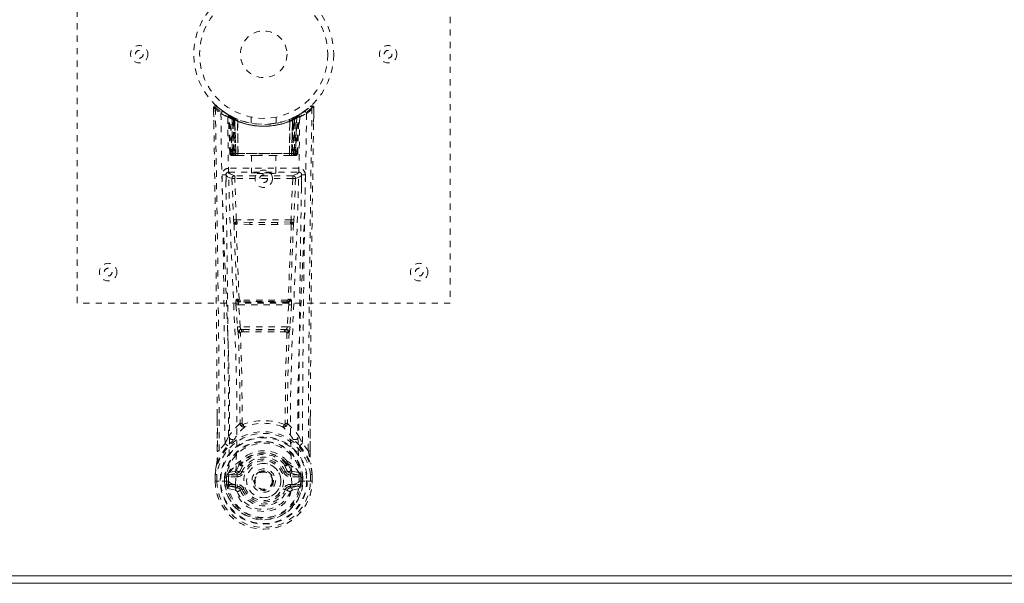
# Model space of a CAD drawing. Header units: inches. Extents: x 5.4 to 76.9, y 20.5 to 56.2.
# Tile 2 of 9: x 21.3 to 37.1, y 20.5 to 29.5. Entities that reach past the tile are written whole.
import ezdxf

# ---------------------------------------------------------------- set-up
doc = ezdxf.new("R2010")
doc.units = ezdxf.units.IN
doc.header["$MEASUREMENT"] = 0
doc.linetypes.add('SLD-Dashed', pattern=[0.075, 0.05, -0.025])
doc.linetypes.add('SLD-Solid', pattern=[0])

msp = doc.modelspace()

# ---------------------------------------------------------------- linework, layer by layer
at = {"color": 7, "linetype": 'SLD-Dashed', "lineweight": 0}
for p, q in [((22.173, 24.984), (22.173, 32.984)), ((28.173, 32.984), (28.173, 24.984)), ((24.368, 28.056), (24.367, 28.126)), ((24.367, 28.125), (24.37, 27.895)), ((24.368, 28.126), (24.369, 28.056)), ((24.417, 28.148), (24.428, 28.139)), ((24.605, 28.01), (24.592, 28.018)), ((25.754, 28.018), (25.741, 28.01)), ((25.812, 28.055), (25.871, 28.099)), ((25.919, 28.139), (25.929, 28.148)), ((25.976, 27.895), (25.98, 28.125)), ((25.977, 28.068), (25.978, 28.126)), ((25.98, 28.126), (25.979, 28.068)), ((24.611, 28.006), (24.598, 28.014)), ((24.62, 27.986), (24.607, 27.994)), ((24.628, 27.388), (24.607, 27.994)), ((24.641, 27.388), (24.62, 27.986)), ((24.671, 27.976), (24.624, 28)), ((24.707, 27.94), (24.639, 27.975)), ((24.66, 27.359), (24.639, 27.975)), ((24.667, 27.945), (24.679, 27.971)), ((24.667, 27.945), (24.667, 27.388)), ((24.676, 27.94), (24.667, 27.945)), ((24.69, 27.966), (24.676, 27.973)), ((24.676, 27.94), (24.689, 27.966)), ((24.676, 27.388), (24.676, 27.94)), ((24.679, 27.971), (24.689, 27.966)), ((24.68, 27.939), (24.692, 27.965)), ((24.68, 27.388), (24.68, 27.939)), ((24.68, 27.939), (24.69, 27.934)), ((24.691, 27.965), (24.69, 27.966)), ((24.69, 27.934), (24.702, 27.96)), ((24.69, 27.934), (24.69, 27.388)), ((24.698, 27.93), (24.71, 27.956)), ((24.698, 27.93), (24.698, 27.359)), ((24.708, 27.926), (24.698, 27.93)), ((24.707, 27.94), (24.708, 27.939)), ((24.726, 27.359), (24.707, 27.94)), ((24.72, 27.952), (24.708, 27.926)), ((24.708, 27.939), (24.728, 27.359)), ((24.708, 27.359), (24.708, 27.926)), ((24.753, 27.91), (24.755, 27.909)), ((24.758, 27.359), (24.753, 27.91)), ((24.755, 27.909), (24.761, 27.359)), ((24.758, 27.936), (24.757, 27.937)), ((24.973, 27.974), (24.973, 27.877)), ((25.373, 27.877), (25.373, 27.974)), ((25.586, 27.359), (25.592, 27.909)), ((25.589, 27.937), (25.588, 27.936)), ((25.593, 27.91), (25.589, 27.359)), ((25.592, 27.909), (25.593, 27.91)), ((25.618, 27.359), (25.638, 27.939)), ((25.639, 27.94), (25.62, 27.359)), ((25.627, 27.952), (25.636, 27.956)), ((25.636, 27.956), (25.648, 27.93)), ((25.638, 27.939), (25.639, 27.94)), ((25.648, 27.93), (25.638, 27.926)), ((25.638, 27.926), (25.638, 27.359)), ((25.707, 27.975), (25.639, 27.94)), ((25.648, 27.359), (25.648, 27.93)), ((25.654, 27.965), (25.666, 27.939)), ((25.656, 27.966), (25.655, 27.965)), ((25.723, 28), (25.656, 27.966)), ((25.657, 27.934), (25.666, 27.939)), ((25.657, 27.388), (25.657, 27.934)), ((25.658, 27.966), (25.667, 27.971)), ((25.666, 27.939), (25.666, 27.388)), ((25.667, 27.971), (25.68, 27.945)), ((25.68, 27.945), (25.67, 27.94)), ((25.67, 27.94), (25.67, 27.388)), ((25.679, 27.388), (25.68, 27.945)), ((25.686, 27.359), (25.707, 27.975)), ((25.705, 27.388), (25.726, 27.986)), ((25.719, 27.388), (25.74, 27.994)), ((25.723, 28.001), (25.735, 28.007)), ((25.74, 27.994), (25.726, 27.986)), ((24.628, 27.388), (24.641, 27.388)), ((24.667, 27.388), (24.676, 27.388)), ((25.67, 27.388), (24.676, 27.388)), ((24.69, 27.388), (24.68, 27.388)), ((24.69, 27.388), (25.657, 27.388)), ((25.666, 27.388), (25.657, 27.388)), ((25.67, 27.388), (25.679, 27.388)), ((25.705, 27.388), (25.719, 27.388)), ((24.66, 27.359), (24.726, 27.359)), ((24.723, 27.359), (24.708, 27.359)), ((24.726, 27.359), (24.728, 27.359)), ((24.728, 27.359), (24.758, 27.359)), ((24.758, 27.359), (24.761, 27.359)), ((24.761, 27.359), (25.056, 27.359)), ((24.978, 27.359), (24.978, 27.074)), ((25.056, 27.359), (25.29, 27.359)), ((25.29, 27.359), (25.586, 27.359)), ((25.368, 27.074), (25.368, 27.359)), ((25.586, 27.359), (25.589, 27.359)), ((25.589, 27.359), (25.618, 27.359)), ((25.62, 27.359), (25.686, 27.359)), ((25.638, 27.359), (25.624, 27.359)), ((24.609, 27.151), (24.609, 27.09)), ((25.738, 27.151), (24.609, 27.151)), ((24.609, 27.09), (25.738, 27.09)), ((25.738, 27.09), (25.738, 27.151)), ((24.567, 27.037), (24.568, 26.851)), ((24.662, 26.987), (24.689, 26.324)), ((24.707, 27.033), (24.707, 26.988)), ((25.64, 27.033), (24.707, 27.033)), ((24.733, 26.326), (24.707, 26.988)), ((25.64, 26.988), (24.707, 26.988)), ((25.64, 26.988), (25.613, 26.326)), ((25.64, 27.033), (25.64, 26.988)), ((25.684, 26.987), (25.658, 26.324)), ((25.779, 26.851), (25.779, 27.037)), ((25.613, 26.326), (24.733, 26.326)), ((24.955, 26.283), (24.744, 26.289)), ((25.392, 26.283), (24.955, 26.283)), ((25.603, 26.289), (25.392, 26.283)), ((24.951, 26.25), (24.74, 26.26)), ((25.606, 26.26), (25.395, 26.25)), ((24.744, 25.049), (24.733, 25.045)), ((25.602, 25.049), (25.614, 25.045)), ((28.173, 24.984), (22.173, 24.984)), ((24.727, 24.955), (24.75, 24.602)), ((24.771, 24.958), (25.575, 24.958)), ((24.795, 24.605), (24.771, 24.958)), ((24.777, 25.003), (24.789, 25.007)), ((25.569, 25.003), (24.777, 25.003)), ((25.575, 24.958), (25.552, 24.605)), ((25.558, 25.007), (25.569, 25.003)), ((25.62, 24.955), (25.596, 24.602)), ((24.75, 24.602), (24.753, 24.575)), ((25.552, 24.605), (24.795, 24.605)), ((24.846, 24.56), (24.819, 24.561)), ((24.846, 24.56), (25.501, 24.56)), ((25.527, 24.561), (25.501, 24.56)), ((25.596, 24.602), (25.594, 24.575)), ((24.84, 24.524), (24.817, 24.524)), ((25.529, 24.524), (25.506, 24.524)), ((24.427, 22.612), (24.424, 23.18)), ((25.922, 23.167), (25.92, 22.612)), ((24.551, 22.732), (24.456, 22.615)), ((25.89, 22.615), (25.795, 22.732)), ((24.784, 22.407), (24.784, 22.401)), ((24.791, 22.434), (24.8, 22.45)), ((24.836, 22.383), (24.795, 22.293)), ((24.803, 22.4), (24.803, 22.394)), ((25.551, 22.293), (25.51, 22.383)), ((25.543, 22.394), (25.543, 22.4)), ((25.546, 22.45), (25.556, 22.434)), ((25.562, 22.407), (25.563, 22.401)), ((24.392, 22.235), (24.392, 22.232)), ((24.392, 22.123), (24.392, 22.232)), ((24.394, 22.232), (24.394, 22.122)), ((24.422, 22.232), (24.422, 22.123)), ((24.543, 22.127), (24.543, 22.18)), ((24.573, 22.179), (24.577, 22.193)), ((24.573, 22.179), (24.573, 22.127)), ((24.577, 22.193), (24.577, 22.127)), ((24.617, 22.264), (24.601, 22.251)), ((24.601, 22.251), (24.601, 22.251)), ((24.601, 22.251), (24.601, 22.251)), ((24.611, 22.225), (24.744, 22.255)), ((24.611, 22.225), (24.611, 22.196)), ((24.744, 22.225), (24.611, 22.225)), ((24.744, 22.196), (24.611, 22.196)), ((24.715, 22.284), (24.617, 22.264)), ((24.744, 22.255), (24.744, 22.225)), ((24.744, 22.196), (24.744, 22.225)), ((24.795, 22.293), (24.826, 22.28)), ((25.52, 22.28), (25.551, 22.293)), ((25.551, 22.293), (25.563, 22.275)), ((25.602, 22.255), (25.736, 22.225)), ((25.602, 22.225), (25.602, 22.255)), ((25.736, 22.225), (25.602, 22.225)), ((25.602, 22.196), (25.602, 22.225)), ((25.736, 22.196), (25.602, 22.196)), ((25.73, 22.264), (25.631, 22.284)), ((25.73, 22.264), (25.746, 22.251)), ((25.73, 22.264), (25.73, 22.264)), ((25.736, 22.196), (25.736, 22.225)), ((25.774, 22.179), (25.769, 22.193)), ((25.769, 22.193), (25.769, 22.127)), ((25.773, 22.127), (25.774, 22.179)), ((25.803, 22.18), (25.803, 22.127)), ((25.924, 22.123), (25.924, 22.232)), ((25.952, 22.122), (25.953, 22.232)), ((25.954, 22.232), (25.954, 22.235)), ((25.954, 22.123), (25.954, 22.232)), ((24.393, 22.123), (24.396, 22.123)), ((24.44, 22.123), (24.396, 22.123)), ((24.422, 22.123), (24.422, 22.123)), ((24.459, 22.124), (24.44, 22.123)), ((24.605, 22.123), (24.459, 22.124)), ((24.543, 22.127), (24.543, 22.127)), ((24.577, 22.127), (24.573, 22.127)), ((24.594, 22.007), (24.716, 21.98)), ((24.605, 22.123), (24.605, 22.124)), ((24.624, 22.073), (24.624, 22.043)), ((24.624, 22.073), (24.744, 22.073)), ((24.744, 22.019), (24.624, 22.043)), ((24.624, 22.043), (24.744, 22.043)), ((24.744, 22.073), (24.744, 22.043)), ((24.744, 22.019), (24.744, 22.043)), ((25.33, 22.134), (25.329, 22.12)), ((25.33, 22.141), (25.33, 22.134)), ((25.602, 22.073), (25.602, 22.043)), ((25.602, 22.073), (25.722, 22.073)), ((25.722, 22.043), (25.602, 22.019)), ((25.602, 22.019), (25.602, 22.043)), ((25.602, 22.043), (25.722, 22.043)), ((25.625, 22.072), (25.625, 22.071)), ((25.63, 21.98), (25.752, 22.007)), ((25.722, 22.043), (25.722, 22.073)), ((25.741, 22.123), (25.887, 22.124)), ((25.769, 22.127), (25.773, 22.127)), ((25.887, 22.124), (25.907, 22.123)), ((25.907, 22.123), (25.951, 22.123)), ((25.924, 22.123), (25.924, 22.123)), ((25.951, 22.123), (25.954, 22.123)), ((24.826, 21.989), (24.801, 21.978)), ((25.546, 21.978), (25.52, 21.989)), ((25.549, 21.985), (25.546, 21.978))]:
    msp.add_line(p, q, dxfattribs=at)
at = {"color": 7, "linetype": 'SLD-Solid', "lineweight": 15}
for p, q in [((5.541, 20.603), (76.805, 20.603)), ((5.541, 20.603), (76.805, 20.603)), ((5.423, 20.484), (76.923, 20.484))]:
    msp.add_line(p, q, dxfattribs=at)
at = {"color": 7, "linetype": 'SLD-Dashed', "lineweight": 0, "flags": 128}
for points in [[(24.456, 22.615), (24.455, 23.385), (24.451, 24.153), (24.443, 24.92), (24.434, 25.685), (24.431, 25.879), (24.428, 26.076), (24.426, 26.245), (24.423, 26.432), (24.422, 26.51), (24.42, 26.591), (24.419, 26.675), (24.418, 26.749), (24.418, 26.769), (24.417, 26.803), (24.416, 26.851), (24.415, 26.912), (24.414, 27), (24.413, 27.105), (24.411, 27.229), (24.408, 27.37), (24.406, 27.495), (24.405, 27.593), (24.403, 27.687), (24.4, 27.923), (24.397, 28.126)], [(24.486, 28.032), (24.494, 27.277), (24.514, 26.524), (24.542, 25.774), (24.574, 25.029), (24.603, 24.29), (24.623, 23.558), (24.624, 22.835), (24.605, 22.123)], [(25.861, 28.032), (25.852, 27.277), (25.833, 26.524), (25.805, 25.774), (25.773, 25.029), (25.743, 24.29), (25.724, 23.558), (25.722, 22.835), (25.741, 22.123)], [(25.752, 28.017), (25.753, 28.017), (25.754, 28.018)], [(25.977, 28.126), (25.975, 28.133), (25.971, 28.141), (25.966, 28.147), (25.96, 28.152), (25.953, 28.155), (25.945, 28.156), (25.938, 28.154), (25.932, 28.15)], [(24.721, 22.071), (24.742, 22.784), (24.741, 23.506), (24.722, 24.237), (24.691, 24.976), (24.657, 25.72), (24.626, 26.469), (24.605, 27.222), (24.595, 27.976)], [(24.678, 27.969), (24.656, 27.982), (24.633, 27.995)], [(24.656, 27.982), (24.647, 27.986), (24.643, 27.986), (24.641, 27.98), (24.639, 27.973)], [(25.371, 27.877), (25.372, 27.877), (25.354, 27.874), (25.316, 27.869), (25.262, 27.863), (25.197, 27.86), (25.173, 27.859)], [(25.559, 27.927), (25.578, 27.932), (25.592, 27.938)], [(25.752, 27.976), (25.741, 27.222), (25.72, 26.469), (25.69, 25.72), (25.656, 24.976), (25.625, 24.238), (25.605, 23.506), (25.604, 22.784), (25.625, 22.072)], [(25.638, 27.926), (25.634, 27.936), (25.63, 27.945), (25.628, 27.95), (25.627, 27.952)], [(25.645, 27.96), (25.646, 27.958), (25.648, 27.953), (25.652, 27.944), (25.657, 27.934)], [(25.67, 27.94), (25.665, 27.95), (25.661, 27.959), (25.659, 27.964), (25.658, 27.966)], [(25.741, 28.01), (25.739, 28.009), (25.733, 28.006)], [(24.667, 27.388), (24.652, 27.388), (24.639, 27.388), (24.631, 27.388), (24.628, 27.388)], [(24.641, 27.388), (24.645, 27.388), (24.653, 27.388), (24.666, 27.388), (24.68, 27.388)], [(25.666, 27.388), (25.681, 27.388), (25.693, 27.388), (25.702, 27.388), (25.705, 27.388)], [(25.719, 27.388), (25.716, 27.388), (25.707, 27.388), (25.695, 27.388), (25.679, 27.388)], [(25.056, 27.359), (25.173, 27.369), (25.29, 27.359)], [(24.707, 27.033), (24.636, 27.061), (24.609, 27.09)], [(25.738, 27.09), (25.711, 27.061), (25.64, 27.033)], [(24.564, 27.044), (24.591, 27.015), (24.662, 26.987)], [(24.707, 26.988), (24.691, 26.988), (24.677, 26.987), (24.667, 26.987), (24.662, 26.987)], [(25.684, 26.987), (25.68, 26.987), (25.67, 26.987), (25.656, 26.988), (25.64, 26.988)], [(25.684, 26.987), (25.756, 27.015), (25.783, 27.044)], [(24.733, 26.326), (24.718, 26.325), (24.704, 26.325), (24.693, 26.324), (24.689, 26.324)], [(25.392, 26.283), (25.173, 26.283), (24.955, 26.283)], [(25.658, 26.324), (25.653, 26.324), (25.643, 26.325), (25.628, 26.325), (25.613, 26.326)], [(24.696, 26.256), (24.719, 25.651), (24.744, 25.049)], [(24.779, 25.043), (24.753, 25.646), (24.729, 26.253)], [(25.395, 26.25), (25.173, 26.249), (24.951, 26.25)], [(25.617, 26.253), (25.593, 25.646), (25.567, 25.044)], [(25.651, 26.256), (25.627, 25.651), (25.602, 25.049)], [(24.789, 25.007), (24.78, 25.008), (24.772, 25.011), (24.767, 25.016), (24.764, 25.021), (24.764, 25.028), (24.766, 25.034), (24.772, 25.039), (24.779, 25.044)], [(25.567, 25.044), (25.575, 25.039), (25.58, 25.034), (25.583, 25.028), (25.583, 25.021), (25.58, 25.016), (25.574, 25.011), (25.566, 25.008), (25.558, 25.007)], [(24.771, 24.958), (24.763, 24.957), (24.756, 24.957), (24.748, 24.956), (24.742, 24.956), (24.736, 24.956), (24.732, 24.955), (24.729, 24.955), (24.727, 24.955)], [(25.62, 24.955), (25.615, 24.955), (25.604, 24.956), (25.59, 24.957), (25.575, 24.958)], [(24.795, 24.605), (24.779, 24.604), (24.765, 24.603), (24.755, 24.602), (24.75, 24.602)], [(25.596, 24.602), (25.591, 24.602), (25.581, 24.603), (25.567, 24.604), (25.552, 24.605)], [(24.765, 24.517), (24.787, 23.784), (24.793, 23.06)], [(24.828, 23.049), (24.822, 23.776), (24.8, 24.51)], [(25.546, 24.51), (25.524, 23.776), (25.518, 23.049)], [(25.581, 24.517), (25.56, 23.784), (25.554, 23.06)], [(24.427, 23.18), (24.428, 22.955), (24.428, 22.613)], [(25.918, 22.613), (25.919, 22.986), (25.919, 23.167)], [(24.791, 23.052), (24.692, 22.957), (24.61, 22.85)], [(24.791, 23.052), (24.793, 23.042), (24.797, 23.034), (24.803, 23.027), (24.81, 23.023), (24.818, 23.022), (24.826, 23.025), (24.833, 23.03), (24.839, 23.038)], [(25.508, 23.038), (25.514, 23.03), (25.521, 23.025), (25.528, 23.022), (25.536, 23.023), (25.543, 23.027), (25.549, 23.034), (25.554, 23.042), (25.556, 23.052)], [(25.556, 23.052), (25.654, 22.957), (25.736, 22.85)], [(24.69, 22.787), (24.699, 22.796), (24.704, 22.802)], [(25.656, 22.787), (25.647, 22.796), (25.642, 22.802)], [(24.418, 22.409), (24.494, 22.567), (24.594, 22.695)], [(25.752, 22.695), (25.852, 22.567), (25.929, 22.409)], [(24.427, 22.612), (24.427, 22.613), (24.428, 22.613), (24.43, 22.613), (24.434, 22.614), (24.439, 22.614), (24.445, 22.614), (24.451, 22.615), (24.456, 22.615)], [(25.92, 22.612), (25.92, 22.613), (25.919, 22.613), (25.916, 22.613), (25.912, 22.614), (25.907, 22.614), (25.902, 22.614), (25.896, 22.615), (25.89, 22.615)], [(24.418, 22.409), (24.403, 22.333), (24.392, 22.235)], [(24.418, 22.409), (24.416, 22.404), (24.416, 22.399)], [(24.617, 22.264), (24.693, 22.346), (24.784, 22.407)], [(24.784, 22.401), (24.76, 22.357), (24.738, 22.304)], [(24.784, 22.407), (24.788, 22.43), (24.791, 22.434)], [(24.817, 22.373), (24.808, 22.374), (24.797, 22.378)], [(24.803, 22.4), (24.806, 22.414), (24.814, 22.425)], [(24.805, 22.389), (24.815, 22.384), (24.824, 22.381), (24.832, 22.38), (24.836, 22.383)], [(25.51, 22.383), (25.515, 22.38), (25.522, 22.381), (25.532, 22.384), (25.541, 22.389)], [(25.549, 22.378), (25.539, 22.374), (25.529, 22.373)], [(25.532, 22.425), (25.54, 22.414), (25.543, 22.4)], [(25.556, 22.434), (25.558, 22.43), (25.562, 22.407)], [(25.562, 22.407), (25.653, 22.346), (25.73, 22.264)], [(25.563, 22.401), (25.586, 22.357), (25.608, 22.304)], [(25.931, 22.399), (25.93, 22.404), (25.929, 22.409)], [(25.954, 22.235), (25.943, 22.333), (25.929, 22.409)], [(25.954, 22.232), (25.944, 22.326), (25.931, 22.399)], [(24.392, 22.235), (24.393, 22.235), (24.395, 22.235), (24.398, 22.235), (24.402, 22.234), (24.406, 22.234), (24.411, 22.233), (24.416, 22.232), (24.422, 22.232)], [(24.392, 22.232), (24.392, 22.232), (24.393, 22.232), (24.396, 22.232), (24.399, 22.232), (24.404, 22.232), (24.41, 22.232), (24.416, 22.232), (24.422, 22.232)], [(24.611, 22.196), (24.594, 22.198), (24.578, 22.205)], [(24.601, 22.251), (24.594, 22.245), (24.586, 22.238)], [(24.738, 22.304), (24.727, 22.289), (24.715, 22.284)], [(24.854, 22.268), (24.849, 22.271), (24.844, 22.273), (24.839, 22.275), (24.835, 22.276), (24.831, 22.278), (24.829, 22.279), (24.827, 22.28), (24.826, 22.28)], [(25.492, 22.268), (25.498, 22.271), (25.503, 22.273), (25.507, 22.275), (25.511, 22.276), (25.515, 22.278), (25.518, 22.279), (25.519, 22.28), (25.52, 22.28)], [(25.608, 22.304), (25.619, 22.289), (25.631, 22.284)], [(25.768, 22.205), (25.753, 22.198), (25.736, 22.196)], [(25.761, 22.238), (25.755, 22.243), (25.746, 22.251)], [(25.924, 22.232), (25.93, 22.232), (25.935, 22.233), (25.94, 22.234), (25.945, 22.234), (25.948, 22.235), (25.951, 22.235), (25.953, 22.235), (25.954, 22.235)], [(25.924, 22.232), (25.931, 22.232), (25.937, 22.232), (25.942, 22.232), (25.947, 22.232), (25.951, 22.232), (25.953, 22.232), (25.954, 22.232), (25.954, 22.232)], [(24.422, 22.123), (24.416, 22.123), (24.41, 22.123), (24.404, 22.123), (24.4, 22.123), (24.396, 22.123), (24.394, 22.123), (24.392, 22.123), (24.393, 22.123)], [(24.573, 22.127), (24.57, 22.127), (24.563, 22.127), (24.554, 22.127), (24.543, 22.127)], [(24.582, 22.057), (24.602, 22.069), (24.624, 22.073)], [(24.605, 22.123), (24.621, 22.106), (24.65, 22.09)], [(24.65, 22.09), (24.683, 22.079), (24.721, 22.071)], [(24.721, 22.071), (24.721, 22.071), (24.721, 22.071)], [(24.721, 22.071), (24.726, 21.989), (24.748, 21.908), (24.788, 21.833), (24.845, 21.766), (24.915, 21.711), (24.995, 21.671), (25.082, 21.646), (25.173, 21.637), (25.264, 21.646), (25.351, 21.671), (25.431, 21.711), (25.501, 21.766), (25.558, 21.833), (25.598, 21.908), (25.621, 21.989), (25.625, 22.071)], [(24.854, 22.001), (24.849, 21.998), (24.844, 21.996), (24.839, 21.994), (24.835, 21.992), (24.831, 21.991), (24.829, 21.99), (24.827, 21.989), (24.826, 21.989)], [(25.492, 22.001), (25.498, 21.998), (25.503, 21.996), (25.507, 21.994), (25.511, 21.992), (25.515, 21.991), (25.518, 21.99), (25.519, 21.989), (25.52, 21.989)], [(25.625, 22.071), (25.663, 22.079), (25.697, 22.09)], [(25.697, 22.09), (25.725, 22.106), (25.741, 22.123)], [(25.722, 22.073), (25.745, 22.069), (25.764, 22.057)], [(25.954, 22.123), (25.954, 22.123), (25.953, 22.123), (25.95, 22.123), (25.947, 22.123), (25.942, 22.123), (25.936, 22.123), (25.93, 22.123), (25.924, 22.123)], [(25.546, 21.978), (25.548, 21.977), (25.553, 21.975), (25.561, 21.971), (25.571, 21.967), (25.581, 21.963), (25.59, 21.959), (25.597, 21.957), (25.6, 21.955)]]:
    msp.add_lwpolyline(points, dxfattribs=at)
at = {"color": 7, "linetype": 'SLD-Dashed', "lineweight": 0}
for centre, radius in [((25.173, 28.984), 1.125), ((25.173, 28.984), 1.03), ((25.173, 28.984), 0.375), ((23.173, 28.984), 0.14), ((27.173, 28.984), 0.14), ((23.173, 28.984), 0.0625), ((27.173, 28.984), 0.0625), ((25.173, 26.984), 0.14), ((25.173, 26.984), 0.0625), ((22.673, 25.484), 0.141), ((22.673, 25.484), 0.0625), ((27.673, 25.484), 0.141), ((27.673, 25.484), 0.0625), ((25.173, 22.134), 0.7), ((25.173, 22.134), 0.69), ((25.173, 22.134), 0.623), ((25.173, 22.134), 0.32), ((25.173, 22.134), 0.275), ((25.173, 22.134), 0.188), ((25.173, 22.134), 0.157), ((25.173, 22.134), 0.142), ((25.173, 22.134), 0.139), ((25.173, 22.134), 0.138)]:
    msp.add_circle(centre, radius, dxfattribs=at)
at = {"color": 7, "linetype": 'SLD-Solid', "lineweight": 15}
for radius, start, end in [(35.75, 0, 180), (35.632, 0.1899, 179.8101), (35.632, 0.1899, 179.8101)]:
    msp.add_arc((41.173, 20.484), radius, start, end, dxfattribs=at)
at = {"color": 7, "linetype": 'SLD-Dashed', "lineweight": 0}
for centre, radius, start, end in [((24.397, 28.126), 0.03, 47.8754, 180.8655), ((25.181, 29.036), 1.221, 228.2156, 235.3107), ((24.405, 26.947), 1.179, 90.3904, 91.8481), ((-310.331, 21.76), 334.758, 0.24308, 1.07766), ((26.454, 26.275), 2.768, 137.3952, 138.0143), ((25.173, 28.985), 1.158, 227.8872, 312.1137), ((25.171, 28.981), 1.123, 227.9188, 235.3736), ((24.516, 28.032), 0.03, 55.9466, 179.9454), ((25.156, 29.216), 1.361, 240.4678, 245.6247), ((25.142, 28.929), 1.064, 234.3723, 244.9434), ((25.173, 28.985), 1.128, 235.3627, 240.5083), ((24.577, 27.992), 0.03, 1.9852, 58.9789), ((25.046, 28.771), 0.879, 238.938, 239.7661), ((25.173, 28.985), 1.128, 299.4925, 304.6374), ((25.765, 27.994), 0.0264, 119.4138, 183.785), ((25.77, 27.992), 0.03, 121.0211, 178.0148), ((25.189, 29.218), 1.363, 294.3811, 299.5291), ((25.176, 28.981), 1.123, 304.6258, 312.0814), ((25.831, 28.032), 0.03, 0.0539, 124.0535), ((25.166, 29.037), 1.222, 304.6902, 311.783), ((440.118, 20.886), 414.232, 178.99847, 179.76085), ((361.696, 21.751), 335.776, 178.92193, 179.75832), ((25.95, 28.126), 0.03, 359.1355, 132.1237), ((23.962, 26.338), 2.674, 41.9748, 42.6157), ((25.932, 26.441), 1.685, 88.3707, 89.3907), ((24.636, 27.964), 0.0428, 114.1621, 163.0448), ((25.173, 29.016), 1.19, 240.9033, 299.0966), ((24.59, 27.997), 0.02, 342.7352, 49.6295), ((24.59, 27.985), 0.0299, 1.9074, 59.7474), ((25.173, 28.985), 1.128, 239.7639, 244.7525), ((25.147, 28.599), 0.812, 228.2724, 233.7173), ((25.173, 28.984), 1.128, 240.5082, 299.4917), ((25.144, 28.591), 0.801, 229.1459, 234.582), ((24.609, 27.974), 0.0299, 1.8068, 60.792), ((25.172, 28.981), 1.124, 240.8187, 245.7703), ((-1.077, 26.703), 25.748, 1.462, 2.8403), ((25.145, 28.586), 0.794, 230.3835, 235.7682), ((25.173, 28.983), 1.155, 244.5269, 295.4731), ((24.678, 27.939), 0.0297, 1.4806, 64.5341), ((25.173, 28.983), 1.155, 245.259, 294.741), ((24.679, 27.938), 0.0297, 1.4798, 64.5899), ((25.11, 28.844), 0.974, 244.5411, 247.4788), ((25.125, 28.53), 0.723, 234.8077, 239.0682), ((25.173, 28.983), 1.155, 246.2582, 293.7418), ((24.724, 27.928), 0.0346, 329.0213, 15.0637), ((24.725, 27.927), 0.0346, 329.0939, 15.1412), ((25.173, 28.948), 1.12, 248.0447, 291.9528), ((25.621, 27.927), 0.0345, 164.7177, 211.042), ((25.623, 27.928), 0.0347, 164.9432, 210.9717), ((25.222, 28.53), 0.723, 300.9301, 305.1935), ((25.175, 28.982), 1.124, 294.2306, 299.1804), ((25.668, 27.938), 0.0297, 115.4111, 178.5193), ((25.669, 27.939), 0.0297, 115.4673, 178.518), ((25.199, 28.589), 0.798, 304.2451, 309.6032), ((25.203, 28.59), 0.8, 305.4121, 310.8588), ((25.198, 28.601), 0.814, 306.291, 311.7193), ((51.416, 26.703), 25.741, 177.1595, 178.5382), ((25.737, 27.974), 0.0299, 119.208, 178.1932), ((25.735, 27.976), 0.0273, 117.6372, 182.2896), ((25.756, 27.985), 0.0299, 120.2526, 178.0926), ((25.711, 27.964), 0.0429, 16.9771, 65.8186), ((24.658, 27.389), 0.03, 181.9963, 269.9947), ((24.689, 27.433), 0.0753, 216.3038, 253.1023), ((24.671, 27.389), 0.03, 181.9652, 269.972), ((25.241, 27.382), 0.574, 179.3827, 182.0774), ((25.092, 27.381), 0.416, 179.0209, 183.0129), ((25.267, 27.382), 0.587, 179.392, 182.0278), ((25.119, 27.381), 0.429, 179.0501, 182.9187), ((25.226, 27.381), 0.43, 357.0873, 0.9439), ((25.078, 27.382), 0.588, 357.9775, 0.6077), ((25.254, 27.381), 0.416, 356.9871, 0.9791), ((25.675, 27.389), 0.03, 270.0267, 358.0339), ((25.657, 27.433), 0.0753, 286.8976, 323.6984), ((25.106, 27.382), 0.574, 357.9226, 0.6173), ((25.689, 27.389), 0.03, 270.004, 358.0072), ((24.685, 27.539), 0.177, 260.4285, 268.513), ((25.661, 27.546), 0.185, 271.3815, 279.0505), ((24.609, 27.046), 0.105, 89.9855, 180.882), ((24.609, 27.045), 0.045, 90.0036, 180.9434), ((25.738, 27.046), 0.105, 359.1189, 90.0142), ((25.738, 27.045), 0.045, 359.0575, 89.9966), ((24.532, 26.189), 0.856, 87.8893, 91.9051), ((-264.465, 21.705), 289.018, 0.20373, 1.05856), ((-265.986, 21.707), 290.598, 0.22541, 1.05232), ((24.707, 26.988), 0.0451, 90.4445, 181.695), ((25.639, 26.988), 0.0451, 358.275, 89.5561), ((316.332, 21.707), 290.598, 178.94768, 179.77459), ((25.814, 26.189), 0.856, 88.0939, 92.1117), ((328.297, 21.556), 302.504, 178.96049, 179.77722), ((25.204, 26.344), 0.516, 182.1929, 189.7864), ((24.74, 26.247), 0.0452, 90.1292, 168.5541), ((24.741, 26.271), 0.0216, 94.0678, 235.9968), ((24.867, 26.335), 0.134, 183.73, 198.5365), ((24.744, 26.293), 0.00464, 195.4354, 262.7609), ((24.851, 26.261), 0.111, 165.3866, 180.5187), ((25.033, 26.258), 0.0821, 162.237, 186.0099), ((25.313, 26.258), 0.0822, 353.9924, 17.7609), ((25.602, 26.293), 0.00458, 276.8136, 344.7831), ((25.496, 26.261), 0.111, 359.5331, 14.7047), ((25.48, 26.335), 0.134, 341.4576, 356.2721), ((25.605, 26.271), 0.0216, 303.9987, 85.9336), ((25.606, 26.247), 0.0452, 11.4428, 89.8724), ((25.143, 26.343), 0.515, 350.2058, 357.8115), ((24.721, 26.348), 0.0956, 254.3758, 274.7222), ((24.74, 26.248), 0.0114, 88.4938, 157.4653), ((25.607, 26.248), 0.0114, 22.2139, 91.2703), ((25.625, 26.348), 0.0956, 265.2766, 285.6254), ((24.915, 24.988), 0.191, 162.6873, 189.9474), ((24.778, 25.048), 0.0451, 183.9447, 269.3364), ((24.789, 25.052), 0.0451, 184.0948, 269.3043), ((24.772, 25.11), 0.0668, 245.6242, 276.114), ((24.795, 25.049), 0.0174, 200.0956, 265.4664), ((24.799, 24.945), 0.0626, 88.5392, 99.0687), ((25.173, -10.686), 35.72, 89.3919, 90.6083), ((24.829, 25.028), 0.0353, 173.7814, 215.2091), ((25.173, -7.699), 32.709, 89.3469, 90.6533), ((25.517, 25.028), 0.0353, 324.7944, 6.2203), ((25.548, 24.944), 0.0636, 80.9858, 91.4817), ((25.55, 25.05), 0.0183, 275.7829, 338.1218), ((25.557, 25.052), 0.0451, 270.6966, 355.9058), ((25.575, 25.11), 0.0667, 263.87, 294.4089), ((25.569, 25.048), 0.0451, 270.6621, 356.0553), ((25.431, 24.988), 0.191, 350.0555, 17.3083), ((24.821, 24.974), 0.052, 146.8575, 198.5259), ((25.526, 24.974), 0.0518, 341.3895, 33.2271), ((24.956, 24.589), 0.204, 184.0595, 200.6687), ((24.812, 24.516), 0.0464, 92.4779, 179.2386), ((24.81, 24.536), 0.0271, 90.6865, 249.4073), ((24.877, 24.61), 0.0824, 183.6534, 215.4423), ((24.818, 24.579), 0.0184, 242.0277, 273.5406), ((24.895, 24.537), 0.0795, 162.7993, 189.4367), ((24.902, 24.533), 0.0624, 154.2136, 188.7181), ((25.173, 57.922), 33.364, 269.4373, 270.5627), ((25.445, 24.533), 0.0623, 351.2585, 25.8063), ((25.528, 24.578), 0.0176, 265.6808, 298.7707), ((25.451, 24.537), 0.0795, 350.5756, 17.201), ((25.471, 24.61), 0.0808, 324.2189, 356.6853), ((25.535, 24.516), 0.0464, 0.7601, 87.5249), ((25.536, 24.536), 0.0271, 290.5896, 89.3166), ((25.39, 24.589), 0.204, 339.3395, 355.934), ((24.794, 24.571), 0.0615, 242.1259, 275.9625), ((24.818, 24.505), 0.0186, 94.5942, 165.3509), ((25.173, 56.873), 32.351, 269.4099, 270.5901), ((25.528, 24.505), 0.0186, 14.5415, 85.3388), ((25.552, 24.571), 0.0615, 264.04, 297.8709), ((25.444, 22.35), 0.867, 131.5104, 148.5607), ((24.78, 23.059), 0.0126, 326.451, 4.1608), ((24.851, 23.057), 0.0607, 184.6217, 287.3269), ((24.825, 23.103), 0.0541, 233.0535, 273.2351), ((24.842, 23.051), 0.014, 187.7739, 254.3805), ((25.173, 22.125), 0.972, 69.8639, 110.1344), ((24.898, 23.054), 0.0612, 194.8623, 242.4279), ((25.173, 22.206), 0.849, 69.0471, 110.953), ((25.495, 23.057), 0.0607, 252.674, 355.3767), ((25.449, 23.054), 0.0612, 297.5688, 345.1388), ((24.902, 22.35), 0.868, 31.4423, 48.4864), ((25.504, 23.051), 0.014, 285.6371, 352.2019), ((25.521, 23.103), 0.0541, 266.7627, 306.9497), ((25.566, 23.059), 0.0126, 175.8548, 213.5153), ((25.173, 22.134), 0.787, 7.3679, 172.6321), ((25.173, 22.134), 0.758, 7.3678, 172.6322), ((22.08, 24.048), 2.8, 331.9792, 334.6812), ((24.671, 22.853), 0.0607, 182.3521, 303.2461), ((25.675, 22.853), 0.0607, 236.7586, 357.6462), ((28.26, 24.045), 2.793, 205.3153, 208.0243), ((25.173, 22.134), 0.632, 4.1187, 175.8813), ((24.803, 22.979), 0.352, 224.3731, 233.6424), ((25.173, 22.134), 0.602, 4.2517, 175.7483), ((26.165, 21.149), 2.204, 131.9956, 135.4501), ((24.181, 21.148), 2.205, 44.5504, 48.0039), ((25.544, 22.979), 0.352, 306.3573, 315.6257), ((22.992, 22.578), 1.436, 352.8152, 1.3449), ((18.819, 23.578), 5.719, 348.2062, 350.2994), ((25.121, 22.183), 0.417, 111.8218, 140.2633), ((25.173, 22.122), 0.455, 35.9729, 144.0272), ((25.173, 22.092), 0.49, 42.8677, 137.1323), ((25.173, 22.134), 0.376, 22.774, 157.226), ((25.173, 22.143), 0.413, 35.4711, 144.5333), ((25.173, 22.134), 0.346, 22.774, 157.226), ((25.173, 22.111), 0.504, 65.7101, 114.2904), ((25.226, 22.183), 0.417, 39.729, 68.1863), ((31.529, 23.579), 5.721, 189.7006, 191.7931), ((27.336, 22.578), 1.416, 178.5992, 187.2439), ((25.657, 22.138), 1.269, 168.1222, 175.764), ((25.063, 21.987), 0.532, 119.5719, 150.2118), ((24.803, 22.428), 0.0285, 228.7161, 271.1653), ((24.803, 22.422), 0.0285, 228.6845, 271.1405), ((24.814, 22.403), 0.0298, 184.5096, 237.247), ((24.299, 22.726), 0.607, 325.0714, 326.373), ((24.829, 22.45), 0.029, 181.3408, 239.0736), ((24.808, 22.393), 0.00484, 175.6743, 234.2471), ((24.818, 22.396), 0.0228, 269.5668, 325.8567), ((25.173, 22.134), 0.275, 90.0001, 269.9999), ((25.173, 22.134), 0.275, 270, 90), ((25.529, 22.396), 0.0228, 214.1419, 270.4743), ((25.517, 22.45), 0.029, 300.9248, 358.6649), ((25.538, 22.393), 0.00483, 305.6877, 4.385), ((26.106, 22.766), 0.678, 213.6951, 214.8606), ((25.544, 22.428), 0.0285, 268.8352, 311.2856), ((25.544, 22.422), 0.0285, 268.8487, 311.3317), ((25.282, 21.985), 0.535, 29.8508, 60.3535), ((25.533, 22.403), 0.0301, 303.0051, 355.3669), ((24.573, 22.78), 0.601, 267.1315, 269.9832), ((25.173, 22.134), 0.599, 173.2568, 174.3599), ((24.7, 22.196), 0.122, 159.7355, 175.7962), ((24.61, 22.256), 0.0305, 215.627, 270.5523), ((24.745, 22.285), 0.0299, 181.6323, 269.1183), ((24.768, 22.309), 0.0308, 189.2237, 329.7574), ((24.739, 22.315), 0.06, 275.0548, 338.6875), ((24.744, 22.314), 0.089, 270, 337.226), ((24.744, 22.314), 0.119, 269.9998, 337.2267), ((25.173, 22.134), 0.156, 84.8878, 105.7451), ((25.602, 22.314), 0.119, 202.7745, 269.9995), ((25.602, 22.314), 0.089, 202.774, 270), ((25.578, 22.309), 0.0308, 210.289, 350.7377), ((25.603, 22.306), 0.0503, 218.0064, 269.2464), ((25.601, 22.285), 0.03, 270.8841, 358.3653), ((25.736, 22.256), 0.0305, 269.4517, 324.3691), ((25.682, 22.204), 0.0866, 0.852, 23.6163), ((25.173, 22.134), 0.599, 5.6401, 6.7432), ((25.773, 22.78), 0.601, 270.0168, 272.8685), ((25.173, 22.134), 0.781, 180.8691, 0), ((25.173, 22.134), 0.781, 180.8627, 359.1373), ((25.173, 22.134), 0.751, 180.8899, 359.1372), ((25.173, 22.134), 0.63, 180.7178, 359.2822), ((25.173, 22.134), 0.6, 180.7178, 359.2822), ((25.173, 22.134), 0.596, 180.7437, 187.5062), ((24.814, 22.087), 0.234, 187.568, 200.031), ((24.624, 22.014), 0.0298, 88.6103, 192.2816), ((25.173, 22.108), 0.568, 178.4775, 1.5215), ((24.745, 21.989), 0.0301, 91.1998, 198.1672), ((24.744, 21.954), 0.119, 22.7733, 90.0002), ((24.744, 21.954), 0.089, 22.774, 90), ((24.739, 21.952), 0.0676, 22.9293, 84.9734), ((25.173, 22.134), 0.346, 202.774, 337.226), ((25.602, 21.954), 0.119, 90.0005, 157.2255), ((25.602, 21.954), 0.089, 90, 157.226), ((25.608, 21.952), 0.0676, 95.0421, 150.0537), ((25.601, 21.989), 0.0301, 341.8324, 88.8007), ((25.723, 22.014), 0.0298, 347.7184, 91.3897), ((25.532, 22.087), 0.234, 339.968, 352.4301), ((25.173, 22.134), 0.596, 352.4937, 359.2563), ((25.772, 20.828), 1.299, 88.6265, 89.939), ((24.708, 21.939), 0.0412, 22.4927, 77.8701), ((26.432, 18.015), 4.285, 112.3764, 113.1714), ((25.173, 22.134), 0.463, 202.774, 337.226), ((25.173, 22.134), 0.404, 202.774, 337.226), ((25.173, 22.134), 0.376, 202.774, 337.226), ((25.639, 21.939), 0.0412, 102.1187, 157.5185)]:
    msp.add_arc(centre, radius, start, end, dxfattribs=at)
msp.add_ellipse((25.173, 27.074), major_axis=(0.195, 0), ratio=0.034921, dxfattribs=at)

doc.saveas('drawing.dxf')
